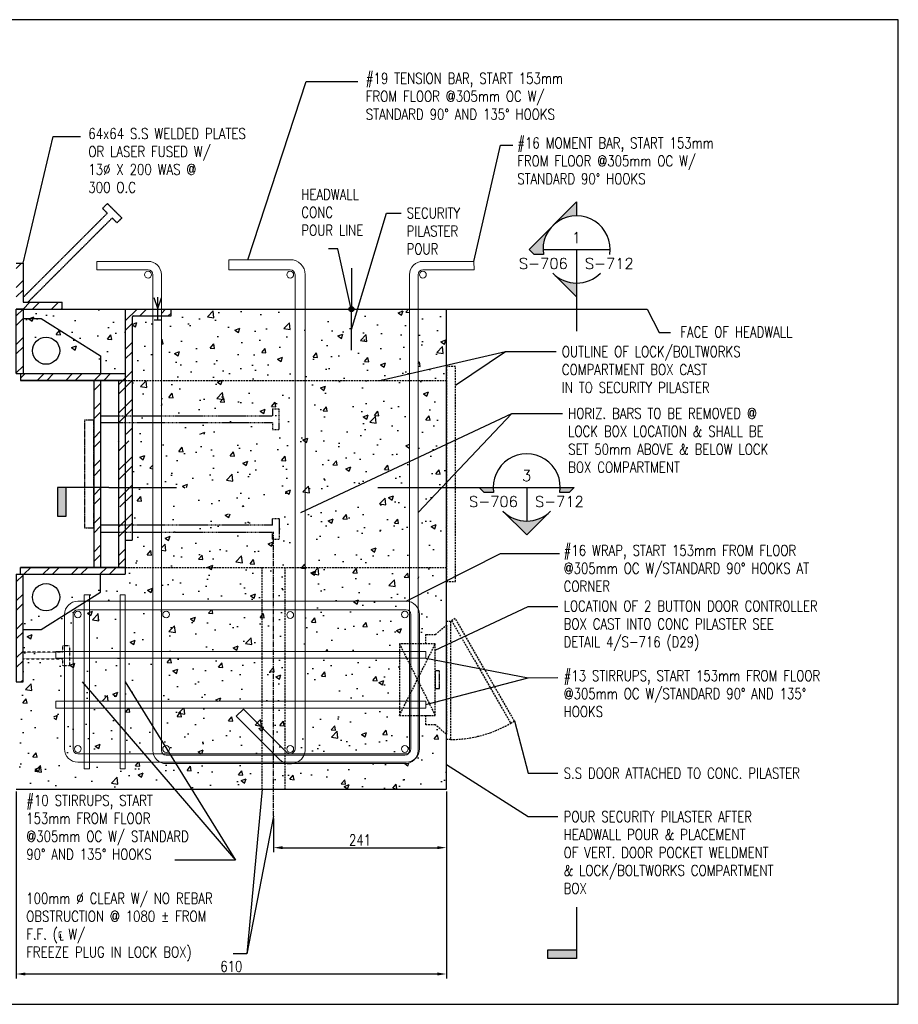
# Model space of a CAD drawing. Header units: millimetres. Extents: x -89 to 8559, y -2625 to 4496.
# Tile 3 of 9: x 710 to 1936, y 1939 to 3312. Entities that reach past the tile are written whole.
import ezdxf
from ezdxf.enums import TextEntityAlignment as Align

# ---------------------------------------------------------------- set-up
doc = ezdxf.new("R2010")
doc.units = ezdxf.units.MM
for name, pattern in [('CENTER2', [1.125, 0.75, -0.125, 0.125, -0.125]), ('HIDDEN', [0.375, 0.25, -0.125]), ('HIDDEN2', [0.1875, 0.125, -0.0625])]:
    doc.linetypes.add(name, pattern=pattern)
for name, color, linetype in [('G-ANNO-TTLS', 1, 'Continuous'), ('S-ANNO-DIMS', 2, 'Continuous'), ('S-ANNO-SYMB', 4, 'Continuous'), ('S-DETL-CONC', 2, 'Continuous'), ('S-DETL-HIDE', 2, 'HIDDEN'), ('S-DETL-STLS', 3, 'Continuous'), ('S-SDEL-CNTR', 1, 'CENTER2'), ('S-SDEL-HIDD', 8, 'HIDDEN2'), ('S-SDEL-LW60', 200, 'Continuous'), ('S-SECT-HIDE', 2, 'HIDDEN'), ('S-SECT-PATT', 1, 'Continuous')]:
    doc.layers.add(name, color=color, linetype=linetype)
doc.layers.add('S-DETL-RBAR', color=3, linetype='Continuous', lineweight=9)
doc.layers.add('S-SDEL-TEXT', color=2, linetype='Continuous', lineweight=25)
doc.styles.add('Annotative', font='arial.ttf', dxfattribs={"width": 0.8, "height": 0.125})
doc.styles.add('ROMAN', font='ROMANS', dxfattribs={"width": 0.8, "height": 0.125})
doc.styles.add('ROMANS', font='ROMANS.shx', dxfattribs={"width": 0.8})
doc.styles.add('STD1', font='simplex', dxfattribs={"height": 0.1})
doc.styles.add('Text', font='romans.shx', dxfattribs={"width": 0.8, "height": 3})
doc.dimstyles.new('Annotative', dxfattribs={"dimscale": 0, "dimtxt": 3, "dimasz": 2.5, "dimexe": 1.25, "dimexo": 0.625, "dimtad": 1, "dimdec": 0, "dimzin": 9, "dimdsep": 32, "dimtxsty": 'ROMANS', "dimcen": 2.5, "dimadec": 0, "dimazin": 0, "dimtfac": 1, "dimtdec": 0, "dimtmove": 1, "dimatfit": 3, "dimfxl": 1, "dimarcsym": 0})
doc.dimstyles.get("Standard").update_dxf_attribs({"dimtxt": 0.125, "dimasz": 0.125, "dimexe": 0.18, "dimexo": 0.0625, "dimgap": 0.125, "dimtad": 0, "dimtih": 1, "dimtoh": 1, "dimdec": 4, "dimzin": 0, "dimdsep": 46, "dimtxsty": 'Text', "dimcen": 0.125, "dimclrt": 2, "dimadec": 0, "dimazin": 0, "dimtfac": 1, "dimtdec": 4, "dimtofl": 0, "dimtmove": 0, "dimatfit": 3, "dimfxl": 0.18, "dimtolj": 1, "dimtzin": 0, "dimarcsym": 0})

# ---------------------------------------------------------------- blocks, each defined once
blk = doc.blocks.new('*D56')
at = {"layer": 'Defpoints', "color": 0, "transparency": 16777216}
for p in [(1305.3, 2238.9), (1064.3, 2201.2), (1305.3, 2157.2)]:
    blk.add_point(p, dxfattribs=at)
at = {"layer": 'S-ANNO-DIMS', "color": 0, "lineweight": -2, "transparency": 16777216}
for p, q in [((1305.3, 2235.7), (1305.3, 2151)), ((1064.3, 2198), (1064.3, 2151)), ((1076.8, 2157.2), (1292.8, 2157.2))]:
    blk.add_line(p, q, dxfattribs=at)
at = {"layer": 'S-ANNO-DIMS', "color": 0, "transparency": 16777216}
for points in [[(1076.8, 2159.3), (1076.8, 2155.2), (1064.3, 2157.2)], [(1292.8, 2159.3), (1292.8, 2155.2), (1305.3, 2157.2)]]:
    blk.add_solid(points, dxfattribs=at)
at = {"layer": 'S-ANNO-DIMS', "color": 0, "transparency": 16777216, "insert": (1184.8, 2167.9), "char_height": 15, "attachment_point": 5, "style": 'ROMANS'}
blk.add_mtext('241', dxfattribs=at)
blk = doc.blocks.new('*D66')
at = {"layer": 'Defpoints', "color": 0, "transparency": 16777216}
for p in [(705.3, 2238.9), (1305.3, 2238.9), (1305.3, 1981)]:
    blk.add_point(p, dxfattribs=at)
at = {"layer": 'S-ANNO-DIMS', "color": 0, "lineweight": -2, "transparency": 16777216}
for p, q in [((705.3, 2235.7), (705.3, 1974.7)), ((1305.3, 2235.7), (1305.3, 1974.7)), ((717.8, 1981), (1292.8, 1981))]:
    blk.add_line(p, q, dxfattribs=at)
at = {"layer": 'S-ANNO-DIMS', "color": 0, "transparency": 16777216}
for points in [[(717.8, 1983.1), (717.8, 1978.9), (705.3, 1981)], [(1292.8, 1983.1), (1292.8, 1978.9), (1305.3, 1981)]]:
    blk.add_solid(points, dxfattribs=at)
at = {"layer": 'S-ANNO-DIMS', "color": 0, "transparency": 16777216, "insert": (1005.3, 1991.6), "char_height": 15, "attachment_point": 5, "style": 'ROMANS'}
blk.add_mtext('610', dxfattribs=at)
blk = doc.blocks.new('GH2028')
h = blk.add_hatch(color=0)
h.paths.add_polyline_path([(0, 0.4419), (-0.221, 0.221, -0.198912), (0, 0.3125)])
h.paths.add_polyline_path([(-0.221, 0.221), (-0.4419, 0), (-0.3949, -0.0471), (-0.3089, -0.0471, -0.238539)])
h.paths.add_polyline_path([(0, -0.3125, -0.198912), (-0.221, -0.221), (0, -0.4419)])
at = {"color": 0}
blk.add_line((-0.3125, 0), (0.3125, 0), dxfattribs=at)
for points in [[(-0.3089, -0.0471), (-0.3949, -0.0471), (-0.4419, 0), (0, 0.4419), (0, 0.3125)], [(0, 0), (0, -0.4419), (-0.221, -0.221)]]:
    blk.add_lwpolyline(points, dxfattribs=at)
for start, end in [(351.33387, 188.66613), (225, 315)]:
    blk.add_arc((0, 0), 0.3125, start, end, dxfattribs=at)
at = {"color": 0, "linetype": 'ByBlock', "lineweight": -2, "style": 'STD1'}
blk.add_attdef('NUM', text='', height=0.1, dxfattribs=at).set_placement((-0.001, 0.0597), align=Align.CENTER)
blk.add_attdef('APPLIES', text='', height=0.1, dxfattribs=at).set_placement((-0.0826, -0.1809), align=Align.RIGHT)
for tag, p in [('DRAWN', (0.0767, -0.1809)), ('NOTE', (0.2437, -0.3861))]:
    blk.add_attdef(tag, p, '', height=0.1, dxfattribs=at)
blk = doc.blocks.new('FLAG')
blk.add_hatch(color=0).paths.add_polyline_path([(-11.91, 8.03), (-14.29, 8.03), (-14.29, 0), (-11.91, 0)])
at = {"color": 0}
blk.add_lwpolyline([(0, 0), (-14.29, 0), (-14.29, 8.03), (-11.91, 8.03), (-11.91, 0)], dxfattribs=at)
blk = doc.blocks.new('GH2027')
h = blk.add_hatch(color=0)
h.paths.add_polyline_path([(-0.3125, 0), (-0.4419, 0), (-0.3949, -0.0471), (-0.3089, -0.0471, -0.037831)])
h.paths.add_polyline_path([(0.221, -0.221, -0.414214), (-0.221, -0.221), (0, -0.4419)])
h.paths.add_polyline_path([(0.4419, 0), (0.3125, 0, -0.037831), (0.3089, -0.0471), (0.3949, -0.0471)])
at = {"color": 0}
blk.add_line((0, 0), (0, -0.3125), dxfattribs=at)
for points in [[(0.3089, -0.0471, 1.163965), (-0.3089, -0.0471), (-0.3949, -0.0471), (-0.4419, 0), (0.4419, 0), (0.3949, -0.0471)], [(-0.221, -0.221, 0.414214), (0.221, -0.221), (0, -0.4419)]]:
    blk.add_lwpolyline(points, format="xyb", close=True, dxfattribs=at)
at = {"color": 0, "linetype": 'ByBlock', "lineweight": -2, "style": 'STD1'}
blk.add_attdef('NUM', text='', height=0.1, dxfattribs=at).set_placement((-0.001, 0.0597), align=Align.CENTER)
blk.add_attdef('APPLIES', text='', height=0.1, dxfattribs=at).set_placement((-0.0826, -0.1809), align=Align.RIGHT)
for tag, p in [('DRAWN', (0.0767, -0.1809)), ('NOTE', (0.2437, -0.3861))]:
    blk.add_attdef(tag, p, '', height=0.1, dxfattribs=at)
blk = doc.blocks.new('A$C698D3E57')
at = {"layer": 'S-DETL-STLS'}
for p, q in [((-140, -117.5), (-140, 34.5)), ((-140, 34.5), (-130.5, 34.5)), ((-130.5, -111.5), (-130.5, 34.5)), ((-130.5, -111.5), (-130.5, 34.5)), ((-130.5, 34.5), (-130.5, -111.5)), ((130.5, 34.5), (130.5, -111.5)), ((130.5, -111.5), (130.5, 34.5)), ((130.5, 34.5), (130.5, -111.5)), ((130.5, 34.5), (140, 34.5)), ((140, -117.5), (140, 34.5)), ((-217, -83), (-165, 0)), ((-165, 0), (-140, 0)), ((-130.5, 0), (130.5, 0)), ((165, 0), (140, 0)), ((217, -83), (165, 0)), ((-130.5, -9.5), (130.5, -9.5)), ((-217, -108), (-217, -83)), ((217, -108), (217, -83)), ((-230, -108), (-140, -108)), ((-230, -108), (-230, -117.5)), ((290, -108), (140, -108)), ((290, -117.5), (290, -108)), ((-140, -117.5), (-230, -117.5)), ((-140, -111.5), (-130.5, -111.5)), ((140, -111.5), (130.5, -111.5)), ((140, -117.5), (290, -117.5))]:
    blk.add_line(p, q, dxfattribs=at)
for centre in [(-172, -76), (172, -76)]:
    blk.add_circle(centre, 19, dxfattribs=at)
at = {"layer": 'S-SDEL-HIDD', "ltscale": 10}
for p, q in [((-62.2, 249.3), (-90.8, 249.3)), ((-90.8, 239.8), (-90.8, 249.3)), ((-62.2, 239.8), (-62.2, 249.3)), ((62.2, 239.8), (62.2, 249.3)), ((62.2, 249.3), (90.8, 249.3)), ((90.8, 239.8), (90.8, 249.3)), ((-90.8, 239.8), (-81, 239.8)), ((-81, 0), (-81, 239.8)), ((-71.5, 239.8), (-71.5, 0)), ((-71.5, 239.8), (-62.2, 239.8)), ((71.5, 239.8), (62.2, 239.8)), ((71.5, 239.8), (71.5, 0)), ((81, 0), (81, 239.8)), ((90.8, 239.8), (81, 239.8))]:
    blk.add_line(p, q, dxfattribs=at)
at = {"layer": 'S-SDEL-HIDD'}
for p, q in [((239.2, -52.7), (239.2, -43.2)), ((239.2, -43.2), (267.8, -43.2)), ((248.5, -52.7), (239.2, -52.7)), ((248.5, -52.7), (248.5, -108)), ((258, -108), (258, -52.7)), ((267.8, -52.7), (258, -52.7)), ((267.8, -43.2), (267.8, -52.7))]:
    blk.add_line(p, q, dxfattribs=at)

msp = doc.modelspace()

# ---------------------------------------------------------------- hatches: boundary and pattern name
at = {"layer": 'S-ANNO-DIMS'}
h = msp.add_hatch(color=256, dxfattribs=at)
h.dxf.hatch_style = 1
edge = h.paths.add_edge_path()
edge.add_arc((1172.81598, 2908.61915), 3.49029, 0, 360)
at = {"layer": 'S-SECT-PATT'}
h = msp.add_hatch(dxfattribs=at)
h.set_pattern_fill('ANSI32', color=256, scale=75)
h.set_pattern_definition([(45, (-27703.693, -1963.113), (-19.887378, 19.887378), []), (45, (-27690.435, -1963.113), (-19.887378, 19.887378), [])])
h.paths.add_polyline_path([(714.762, 2972.61973), (705.26048, 2972.61973), (705.26048, 2908.61973), (769.26048, 2908.61973), (769.26048, 2918.12133), (714.762, 2918.12133)])
h.paths.add_polyline_path([(866.78765, 2897.11973, -0.4142135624), (868.78765, 2899.11973), (895.76765, 2899.11973), (895.76764, 2908.61873), (857.28605, 2908.61867), (857.28605, 2809.11812), (866.78765, 2809.11812)])
h.paths.add_polyline_path([(921.28605, 2908.61876), (907.64465, 2908.61874), (907.64465, 2899.11973), (921.28605, 2899.11973)])
h.paths.add_polyline_path([(866.78765, 2809.11812), (857.28605, 2809.11812), (857.28605, 2734.11812), (866.78765, 2734.11812)])
h.paths.add_polyline_path([(866.78765, 2724.61644), (857.28605, 2724.61644), (857.28605, 2632.62301), (866.78765, 2632.62301)])
h.paths.add_polyline_path([(866.78765, 2623.12133), (857.28605, 2623.12133), (857.28605, 2586.12133), (866.78765, 2586.12133)])
h.paths.add_polyline_path([(857.28605, 2623.12133), (847.78444, 2623.12133), (847.78444, 2548.12133), (857.28605, 2548.12133)])
h.paths.add_polyline_path([(857.28605, 2724.61644), (847.78444, 2724.61644), (847.78444, 2632.62301), (857.28605, 2632.62301)])
h.paths.add_polyline_path([(857.28605, 2809.11812), (847.78444, 2809.11812), (847.78444, 2734.11812), (857.28605, 2734.11812)])
h.paths.add_polyline_path([(822.78444, 2809.11812), (813.28284, 2809.11812), (813.28284, 2548.12133), (822.78444, 2548.12133)])
h.paths.add_polyline_path([(711.26048, 2538.61973), (705.26058, 2538.61973), (705.26058, 2388.61973), (714.76218, 2388.61973), (714.76218, 2538.61973), (857.28625, 2538.61973), (857.28625, 2548.12133), (711.26049, 2548.12133)])
h.paths.add_polyline_path([(705.26048, 2818.61973), (711.26048, 2818.61973), (711.26049, 2809.11812), (857.28605, 2809.11812), (857.28605, 2818.61973), (714.762, 2818.61973), (714.762, 2908.61846), (705.26048, 2908.61845)])
h = msp.add_hatch(dxfattribs=at)
h.set_pattern_fill('AR-CONC', color=256, scale=10)
h.set_pattern_definition([(50, (-27703.69, -1963.113), (71.72602, -6.27521), [7.5, -82.5]), (355, (-27703.69, -1963.11), (-13.87513, 75.21921), [6, -66]), (100.45144, (-27697.716, -1963.636), (57.85088, 68.944), [6.37402, -70.11421]), (46.1842, (-27703.69, -1943.11), (106.72413, -16.55193), [11.25, -123.75]), (96.63564, (-27694.8, -1944.49), (93.4662, 97.41186), [9.56103, -105.17138]), (351.18416, (-27703.69, -1943.11), (93.4662, 97.41186), [9, -99]), (21, (-27693.69, -1948.113), (59.6907, -40.26189), [7.5, -82.5]), (326, (-27693.69, -1948.11), (24.33153, 72.515), [6, -66]), (71.45144, (-27688.72, -1951.47), (84.02224, 32.25312), [6.37402, -70.11421]), (37.5, (-27703.693, -1963.113), (1.215986, 33.289385), [0, -65.2, 0, -67, 0, -66.25]), (7.5, (-27703.693, -1963.113), (26.306954, 39.44117), [0, -38.2, 0, -63.7, 0, -25.25]), (327.5, (-27725.993, -1963.113), (53.382244, -2.255487), [0, -25, 0, -78, 0, -103.5]), (317.5, (-27735.993, -1963.113), (58.31862, 10.0105), [0, -32.5, 0, -51.8, 0, -73.5])])
h.paths.add_polyline_path([(857.28605, 2908.61867), (714.762, 2908.61846), (714.762, 2868.61973), (728.76218, 2868.61973), (822.78785, 2831.61973), (822.78785, 2818.61973), (857.28605, 2818.61973)])
h.paths.add_polyline_path([(1087.96293, 2908.619), (921.28605, 2908.61876), (921.28605, 2899.11973), (907.64465, 2899.11973), (907.64467, 2809.11812), (1087.96294, 2809.11812)])
h.paths.add_polyline_path([(895.76765, 2899.11973), (868.78765, 2899.11973, 0.4142135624), (866.78765, 2897.11973), (866.78765, 2809.11812), (895.76766, 2809.11812)])
h.paths.add_polyline_path([(895.76766, 2809.11812), (866.78765, 2809.11812), (866.78765, 2734.11812), (895.76767, 2734.11812)])
h.paths.add_polyline_path([(1087.96294, 2809.11812), (907.64467, 2809.11812), (907.64468, 2734.11812), (1062.62298, 2734.11812), (1062.62298, 2743.84609), (1072.12451, 2743.84609), (1072.12451, 2715.34152), (1062.62298, 2715.34152), (1062.62298, 2724.61644), (907.64468, 2724.61644), (907.64469, 2632.62301), (940.34396, 2632.62301), (940.34396, 2659.76796), (952.25021, 2659.76796), (952.25021, 2632.62301), (1062.62298, 2632.62301), (1062.62298, 2641.89794), (1072.12451, 2641.89794), (1072.12451, 2613.39336), (1062.62298, 2613.39336), (1062.62298, 2623.12133), (952.25021, 2623.12133), (952.25021, 2619.63079), (940.34396, 2619.63079), (940.34396, 2623.12133), (907.64469, 2623.12133), (907.64471, 2548.12133), (1087.96298, 2548.12133)])
h.paths.add_polyline_path([(895.76767, 2724.61644), (866.78765, 2724.61644), (866.78765, 2632.62301), (895.76769, 2632.62301)])
h.paths.add_polyline_path([(895.76769, 2623.12133), (866.78765, 2623.12133), (866.78765, 2586.12133), (857.28605, 2586.12133), (857.28605, 2548.12133), (895.7677, 2548.12133)])
h.paths.add_polyline_path([(757.53563, 2499.80149), (728.76218, 2488.61973), (822.78785, 2525.61973), (822.78785, 2538.61973), (857.28625, 2538.61973), (857.28625, 2548.12133), (895.7677, 2548.12133), (895.76771, 2501.08839), (764.32033, 2501.08839, 0.0940000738)])
h.paths.add_polyline_path([(745.79191, 2482.55997, -0.3082128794), (757.53563, 2499.80149), (728.76218, 2488.61973), (714.76218, 2488.61973), (714.76218, 2448.12141), (745.79191, 2448.12141)])
h.paths.add_polyline_path([(745.79191, 2421.60368), (733.76539, 2421.60368), (733.76539, 2431.10529), (745.79191, 2431.10529), (745.79191, 2438.61973), (714.76218, 2438.61973), (714.76218, 2388.61973), (705.26053, 2388.61973), (705.26058, 2238.87384), (1048.26058, 2238.87384), (1048.26058, 2274.50486), (914.29577, 2274.50486, -0.1147177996), (906.12218, 2276.40518), (857.27844, 2276.40518), (857.27814, 2267.37866), (850.15194, 2267.37866), (850.15224, 2276.40518), (796.94041, 2276.40518), (796.94011, 2267.37866), (789.81391, 2267.37866), (789.81421, 2276.40518), (764.31995, 2276.40518, -0.4132870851), (745.79191, 2294.87468), (745.79191, 2352.09566), (733.76539, 2352.09566), (733.76539, 2361.59727), (745.79191, 2361.59727)])
h.paths.add_polyline_path([(789.81905, 2421.60368), (757.66892, 2421.60368), (757.66892, 2361.59727), (789.81705, 2361.59727)], flags=17)
h.paths.add_polyline_path([(789.81673, 2352.09566), (757.66892, 2352.09566), (757.66892, 2294.89818, 0.4126675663), (764.31995, 2288.28218), (789.8146, 2288.28218)], flags=17)
h.paths.add_polyline_path([(769.07075, 2294.93331, -1), (759.56915, 2294.93331, -1)], flags=16)
h.paths.add_polyline_path([(850.15476, 2352.09566), (796.94293, 2352.09566), (796.94081, 2288.28218), (850.15263, 2288.28218)], flags=17)
h.paths.add_polyline_path([(850.15708, 2421.60368), (796.94525, 2421.60368), (796.94325, 2361.59727), (850.15508, 2361.59727)], flags=17)
h.paths.add_polyline_path([(850.15933, 2489.21138), (796.9475, 2489.21138), (796.94557, 2431.10529), (850.1574, 2431.10529)])
h.paths.add_polyline_path([(789.8213, 2489.21138), (764.32004, 2489.21138, 0.4142135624), (757.66892, 2482.56026), (757.66892, 2448.12141), (770.09892, 2448.12141), (770.09892, 2457.39633), (779.60044, 2457.39633), (779.60044, 2431.10529), (789.81936, 2431.10529)])
h.paths.add_polyline_path([(759.56924, 2482.56026, -1), (769.07084, 2482.56026, -1)], flags=16)
h.paths.add_polyline_path([(895.76771, 2489.21138), (857.28554, 2489.21138), (857.2836, 2431.10529), (895.76772, 2431.10529)])
h.paths.add_polyline_path([(895.76772, 2421.60368), (857.28328, 2421.60368), (857.28128, 2361.59727), (895.76773, 2361.59727)], flags=17)
h.paths.add_polyline_path([(895.76773, 2352.09566), (857.28097, 2352.09566), (857.27884, 2288.28218), (896.38707, 2288.28218, -0.0640764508), (895.76774, 2292.97091)], flags=17)
h.paths.add_polyline_path([(1006.06337, 2340.61967), (1016.14135, 2350.69765), (1048.26058, 2318.57842), (1048.26058, 2352.09566), (907.64474, 2352.09566), (907.64475, 2292.99579, 0.2001114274), (909.64095, 2288.28218), (1048.26058, 2288.28218), (1048.26058, 2298.42247)], flags=17)
h.paths.add_polyline_path([(919.04657, 2294.93331, -1), (909.54496, 2294.93331, -1)], flags=16)
h.paths.add_polyline_path([(1048.26058, 2421.60368), (907.64473, 2421.60368), (907.64474, 2361.59727), (1048.26058, 2361.59727)], flags=17)
h.paths.add_polyline_path([(1048.26058, 2489.21138), (907.64472, 2489.21138), (907.64472, 2431.10529), (1048.26058, 2431.10529)])
h.paths.add_polyline_path([(909.54506, 2482.56026, -1), (919.04666, 2482.56026, -1)], flags=16)
h.paths.add_polyline_path([(1048.26058, 2548.12133), (907.64471, 2548.12133), (907.64471, 2501.08839), (1048.26058, 2501.08839)])
h.paths.add_polyline_path([(1254.02879, 2548.12133), (1102.21533, 2548.12133), (1102.21533, 2431.10529), (1239.83273, 2431.10529), (1239.83273, 2441.60029), (1254.02879, 2441.60029)])
h.paths.add_polyline_path([(1252.12856, 2482.56026, -1), (1242.62696, 2482.56026, -1)], flags=16)
h.paths.add_polyline_path([(1239.83273, 2421.60368), (1102.21533, 2421.60368), (1102.21533, 2361.59727), (1239.83273, 2361.59727)])
h.paths.add_polyline_path([(1254.02879, 2341.60066), (1239.83273, 2341.60066), (1239.83273, 2352.09566), (1102.21533, 2352.09566), (1102.21533, 2294.93331, -0.0811300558), (1101.12896, 2288.28218), (1249.27799, 2288.28218, 0.1465272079), (1252.9339, 2289.37707, 0.1465272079), (1254.02879, 2293.03299)])
h.paths.add_polyline_path([(1252.12847, 2294.93331, -1), (1242.62686, 2294.93331, -1)], flags=16)
h.paths.add_polyline_path([(1305.26058, 2315.60029), (1289.83273, 2328.60029), (1276.83273, 2328.60029), (1276.83273, 2341.60066), (1267.80614, 2341.60066), (1267.80611, 2294.9333, -0.2178475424), (1261.39469, 2280.91628, -0.2178476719), (1247.37767, 2274.50486), (1085.74305, 2274.50486, -0.0660751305), (1080.26058, 2274.05623), (1080.26058, 2238.87384), (1305.26058, 2238.87384)])
h.paths.add_polyline_path([(1080.26058, 2352.09566), (1080.26058, 2299.56635, -0.481180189), (1086.0626, 2294.93331, -0.481180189), (1080.26058, 2290.30027), (1080.26058, 2288.36578, 0.4615027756), (1087.96292, 2294.93331), (1087.96292, 2352.09566)])
h.paths.add_polyline_path([(1080.26058, 2421.60368), (1064.26058, 2421.60368), (1064.26058, 2361.59727), (1080.26058, 2361.59727)])
h.paths.add_polyline_path([(1064.26058, 2421.60368), (1048.26058, 2421.60368), (1048.26058, 2361.59727), (1064.26058, 2361.59727)])
h.paths.add_polyline_path([(1064.26058, 2352.09566), (1048.26058, 2352.09566), (1048.26058, 2318.57842), (1064.26058, 2302.57842)])
h.paths.add_polyline_path([(1080.26058, 2352.09566), (1064.26058, 2352.09566), (1064.26058, 2302.57842), (1076.60874, 2290.23025, 0.1579648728), (1080.26058, 2288.36578), (1080.26058, 2290.30027, -0.3502746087), (1076.56099, 2294.93331, -0.3502746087), (1080.26058, 2299.56635)])
h.paths.add_polyline_path([(1080.26058, 2274.05623, -0.0408467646), (1076.88054, 2274.50486), (1064.26058, 2274.50486), (1064.26058, 2238.87384), (1080.26058, 2238.87384)])
h.paths.add_polyline_path([(1064.26058, 2274.50486), (1048.26058, 2274.50486), (1048.26058, 2238.87384), (1064.26058, 2238.87384)])
h.paths.add_polyline_path([(1064.26058, 2489.21138), (1048.26058, 2489.21138), (1048.26058, 2431.10529), (1064.26058, 2431.10529)])
h.paths.add_polyline_path([(1080.26058, 2489.21138), (1064.26058, 2489.21138), (1064.26058, 2431.10529), (1080.26058, 2431.10529)])
h.paths.add_polyline_path([(1080.26058, 2548.12133), (1064.26058, 2548.12133), (1064.26058, 2501.08839), (1080.26058, 2501.08839)])
h.paths.add_polyline_path([(1064.26058, 2548.12133), (1048.26058, 2548.12133), (1048.26058, 2501.08839), (1064.26058, 2501.08839)])
h.paths.add_polyline_path([(1254.02879, 2809.11812), (1102.21533, 2809.11812), (1102.21533, 2548.12133), (1254.02879, 2548.12133)])
h.paths.add_polyline_path([(1305.26058, 2548.12133), (1265.90579, 2548.12133), (1265.90579, 2490.73404, -0.114720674), (1267.80621, 2482.56026), (1267.80621, 2441.60029), (1276.83273, 2441.60029), (1276.83273, 2454.60029), (1289.83273, 2454.60029), (1305.26058, 2467.60029), (1305.26058, 2473.10029)])
h.paths.add_polyline_path([(1305.26058, 2809.11812), (1265.90579, 2809.11812), (1265.90579, 2659.76796), (1305.26058, 2659.76796)])
h.paths.add_polyline_path([(1305.26058, 2659.76796), (1265.90579, 2659.76796), (1265.90579, 2548.12133), (1305.26058, 2548.12133)])
h.paths.add_polyline_path([(1305.26058, 2908.61932), (1265.90579, 2908.61926), (1265.90579, 2809.11812), (1305.26058, 2809.11812), (1305.26058, 2828.61973)])
h.paths.add_polyline_path([(1254.02879, 2908.61925), (1176.30627, 2908.61913, -0.9999944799), (1169.3257, 2908.61912), (1102.21533, 2908.61903), (1102.21533, 2809.11812), (1254.02879, 2809.11812)])

# ---------------------------------------------------------------- linework, layer by layer
at = {"layer": 'Defpoints', "ltscale": 10}
msp.add_lwpolyline([(-89.37289, 1938.69863), (1935.83142, 1938.69863), (1935.83142, 3312.39616), (-89.37289, 3312.39616)], close=True, dxfattribs=at)
at = {"layer": 'G-ANNO-TTLS'}
for p, q in [((834.42901, 2659.76796), (928.89579, 2659.76796)), ((1209.62144, 2659.76796), (1370.53307, 2659.76796))]:
    msp.add_line(p, q, dxfattribs=at)
msp.add_lwpolyline([(1487.00295, 2944.97118), (1487.00295, 2877.73307)], dxfattribs=at)
at = {"layer": 'S-ANNO-DIMS'}
for points in [[(1172.81598, 2880.0166), (1221.91439, 3042.51204), (1242.0651, 3042.51204)], [(1172.81598, 2906.81423), (1153.71908, 2992.5277), (1140.97217, 2992.5277)]]:
    msp.add_lwpolyline(points, dxfattribs=at)
msp.add_circle((1172.81598, 2908.61915), 3.49029, dxfattribs=at)
at = {"layer": 'S-DETL-CONC'}
for p, q in [((705.26048, 2908.61845), (1585.56477, 2908.61973)), ((1305.26058, 2238.87384), (1305.26058, 2908.61973)), ((705.26058, 2238.87384), (1305.26058, 2238.87384))]:
    msp.add_line(p, q, dxfattribs=at)
at = {"layer": 'S-DETL-HIDE'}
for p, q in [((825.6197, 3049.13498), (832.33835, 3055.85363)), ((832.33835, 3055.85363), (852.4943, 3035.69768)), ((832.33835, 3042.41633), (714.762, 2924.83998)), ((832.33835, 3042.41633), (825.6197, 3049.13498)), ((721.48064, 2918.12133), (839.057, 3035.69768)), ((845.77565, 3028.97904), (839.057, 3035.69768)), ((852.4943, 3035.69768), (845.77565, 3028.97904))]:
    msp.add_line(p, q, dxfattribs=at)
at = {"layer": 'S-DETL-HIDE', "ltscale": 10}
for p, q in [((1239.83273, 2441.60029), (1289.83273, 2341.60066)), ((1239.83273, 2341.60066), (1289.83273, 2441.60029))]:
    msp.add_line(p, q, dxfattribs=at)
for points in [[(1318.26058, 2828.61973), (1305.26058, 2828.61973), (1305.26058, 2528.61973), (1318.26058, 2528.61973)], [(1305.26058, 2308.10029), (1305.26058, 2473.10029), (1311.26058, 2473.10029), (1311.26058, 2308.10029)], [(1400.29194, 2333.97698), (1317.79194, 2476.87117), (1312.59578, 2473.87117), (1395.09578, 2330.97698)], [(1289.83273, 2441.60029), (1276.83273, 2441.60029), (1276.83273, 2454.60029), (1289.83273, 2454.60029), (1305.26058, 2467.60029), (1305.26058, 2315.60029), (1289.83273, 2328.60029), (1276.83273, 2328.60029), (1276.83273, 2341.60066), (1289.83273, 2341.60066)], [(1239.83273, 2441.60029), (1239.83273, 2341.60066), (1289.83273, 2341.60066), (1289.83273, 2441.60029)]]:
    msp.add_lwpolyline(points, close=True, dxfattribs=at)
at = {"layer": 'S-DETL-HIDE'}
for points in [[(813.28284, 2753.61973), (800.28284, 2753.61973), (800.28284, 2603.61973), (813.28284, 2603.61973)], [(1289.83273, 2404.10047), (1289.83273, 2379.10047), (1295.83273, 2379.10047), (1295.83273, 2404.10047)]]:
    msp.add_lwpolyline(points, close=True, dxfattribs=at)
at = {"layer": 'S-DETL-HIDE', "ltscale": 10}
msp.add_arc((1311.2449, 2473.2097), 165.10941, 270.0054406, 300.52075444, dxfattribs=at)
at = {"layer": 'S-DETL-RBAR'}
for p, q in [((817.7658, 2963.30936), (817.85478, 2975.18604)), ((817.85478, 2975.18604), (889.11651, 2975.18637)), ((1001.95755, 2963.30936), (1001.95755, 2977.56177)), ((1001.95755, 2977.56177), (1087.47136, 2977.56177)), ((1343.81865, 2975.18604), (1272.55692, 2975.18637)), ((1343.90763, 2963.30936), (1343.81865, 2975.18604)), ((817.7658, 2963.30936), (889.11651, 2963.30936)), ((895.76774, 2292.97091), (895.76764, 2956.65824)), ((907.64475, 2292.99579), (907.64464, 2956.65824)), ((1001.95755, 2963.30936), (1087.47136, 2963.30936)), ((1094.12258, 2294.93349), (1094.12248, 2956.65824)), ((1108.37488, 2294.93331), (1108.37488, 2956.65824)), ((1254.02879, 2293.03299), (1254.02879, 2956.65824)), ((1265.90579, 2293.03299), (1265.90579, 2956.65824)), ((1343.90763, 2963.30936), (1272.55692, 2963.30936)), ((1105.27808, 2501.08839), (791.12167, 2501.08839)), ((800.1266, 2510.11457), (800.11851, 2267.37831)), ((807.2528, 2510.11457), (800.1266, 2510.11457)), ((807.24471, 2267.37831), (807.2528, 2510.11457)), ((850.15194, 2267.37866), (850.16003, 2510.11491)), ((857.28623, 2510.11491), (850.16003, 2510.11491)), ((857.27814, 2267.37866), (857.28623, 2510.11491)), ((1249.27808, 2501.08839), (1106.01605, 2501.08839)), ((1105.27808, 2489.21138), (791.12167, 2489.21138)), ((1106.01605, 2489.21138), (1249.27808, 2489.21138)), ((772.59354, 2294.87468), (772.59354, 2482.56026)), ((784.47054, 2294.89818), (784.47054, 2482.56026)), ((1255.92911, 2294.93331), (1255.9292, 2482.56026)), ((1255.9292, 2482.56026), (1255.9292, 2411.29823)), ((1267.80611, 2294.93331), (1267.80621, 2482.56026)), ((1267.80621, 2411.29823), (1267.80621, 2482.56026)), ((760.56701, 2431.10529), (1276.83273, 2431.10529)), ((760.56701, 2431.10529), (760.56701, 2421.60368)), ((760.56701, 2421.60368), (1276.83273, 2421.60368)), ((1276.83273, 2431.10529), (1276.83273, 2421.60368)), ((760.56701, 2361.59727), (1276.83273, 2361.59727)), ((760.56701, 2361.59727), (760.56701, 2352.09566)), ((1276.83273, 2352.09566), (760.56701, 2352.09566)), ((1022.30091, 2350.69765), (1012.22293, 2340.61967)), ((1022.30091, 2350.69765), (1082.7683, 2290.23025)), ((1276.83273, 2352.09566), (1276.83273, 2361.59727)), ((1012.22293, 2340.61967), (1072.69033, 2280.15228)), ((1249.27799, 2288.28218), (791.12157, 2288.28218)), ((1247.37767, 2286.38186), (914.29577, 2286.38186)), ((1249.27799, 2276.40518), (791.12157, 2276.40518)), ((807.24701, 2267.37831), (800.11851, 2267.37831)), ((857.28044, 2267.37866), (850.15194, 2267.37866)), ((1247.37767, 2274.50486), (914.29577, 2274.50486))]:
    msp.add_line(p, q, dxfattribs=at)
for centre in [(889.11651, 2956.65824), (1087.47136, 2956.65824), (1272.55692, 2956.65824), (791.12167, 2482.56026), (914.29586, 2482.56026), (1087.47136, 2481.85565), (1247.37776, 2482.56026), (791.12157, 2294.93331), (914.29577, 2294.93331), (1087.47136, 2294.93331), (1247.37767, 2294.93331)]:
    msp.add_circle(centre, 4.7508, dxfattribs=at)
for centre, radius, start, end in [((889.11651, 2956.65824), 18.52813, 0, 90), ((1087.47136, 2956.65824), 20.90353, 0, 90), ((1272.55692, 2956.65824), 18.52813, 90, 180), ((889.11651, 2956.65824), 6.65112, 0, 90), ((1087.47136, 2956.65824), 6.65112, 360, 90), ((1272.55692, 2956.65824), 6.65112, 90, 180), ((791.12195, 2482.55997), 18.52842, 90.00089227, 179.99910773), ((1249.27808, 2482.56026), 18.52813, 0, 90), ((791.12167, 2482.56026), 6.65112, 90, 180), ((1249.27808, 2482.56026), 6.65112, 0, 90), ((791.12157, 2294.93331), 18.52813, 180, 270), ((791.12157, 2294.93331), 6.65112, 180, 270), ((1087.47136, 2294.93331), 20.90353, 225, 0), ((1087.47136, 2294.93331), 6.65112, 225, 0), ((1249.27799, 2294.93331), 6.65112, 270, 0), ((1249.27799, 2294.93331), 18.52813, 270, 0), ((914.29577, 2293.03299), 18.52813, 180, 270), ((914.29577, 2293.03299), 6.65112, 180, 270), ((1247.37767, 2293.03299), 6.65112, 270, 0), ((1247.37767, 2293.03299), 18.52813, 270, 0)]:
    msp.add_arc(centre, radius, start, end, dxfattribs=at)
at = {"layer": 'S-DETL-STLS'}
for p, q in [((705.26039, 2972.61973), (714.762, 2972.61973)), ((714.762, 2972.61973), (714.762, 2918.12133)), ((714.762, 2918.12133), (769.26048, 2918.12133)), ((769.26048, 2908.61973), (769.26048, 2918.12133)), ((857.28605, 2908.61973), (857.28605, 2548.12133)), ((857.28605, 2908.61973), (921.28605, 2908.61973)), ((868.78765, 2899.11973), (921.28605, 2899.11973)), ((921.28605, 2899.11973), (921.28605, 2908.61973)), ((866.78765, 2897.11973), (866.78765, 2586.12133)), ((847.78444, 2809.11812), (847.78444, 2548.12133)), ((857.28605, 2586.12133), (866.78765, 2586.12133))]:
    msp.add_line(p, q, dxfattribs=at)
msp.add_arc((868.78765, 2897.11973), 2, 90, 180, dxfattribs=at)
at = {"layer": 'S-SDEL-CNTR', "ltscale": 10}
msp.add_line((1064.26058, 2201.15246), (1064.26058, 2597.8073), dxfattribs=at)
at = {"layer": 'S-SDEL-LW60'}
msp.add_line((897.64465, 2893.87284), (907.64465, 2893.87284), dxfattribs=at)
for points in [[(902.64465, 2909.47883), (897.49767, 2924.21163)], [(902.64465, 2893.87284), (902.64465, 2925.08482)], [(902.64465, 2909.47883), (907.79163, 2924.21163)]]:
    msp.add_lwpolyline(points, dxfattribs=at)
at = {"layer": 'S-SECT-HIDE', "ltscale": 10}
for p, q in [((857.28605, 2809.11812), (1305.26058, 2809.11812)), ((857.28625, 2548.12133), (1305.26058, 2548.12133)), ((1048.26058, 2238.87384), (1048.26058, 2548.12133)), ((1080.26058, 2238.87384), (1080.26058, 2548.12133))]:
    msp.add_line(p, q, dxfattribs=at)

# ---------------------------------------------------------------- block references
at = {"layer": 'G-ANNO-TTLS', "yscale": 5, "zscale": 5}
for p, xscale, rotation in [((834.42901, 2659.76796), -5, 180), ((1487.00309, 2074.15871), 5, 89.99999999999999)]:
    msp.add_blockref('FLAG', p, dxfattribs=dict(at, xscale=xscale, rotation=rotation))
at = {"layer": 'S-ANNO-SYMB', "xscale": 150, "yscale": 150, "zscale": 150}
for name, p, values in [('GH2028', (1487.00295, 2991.84618), {'NUM': '1', 'APPLIES': 'S-706', 'DRAWN': 'S-712'}), ('GH2027', (1417.40807, 2659.76796), {'NUM': '3', 'APPLIES': 'S-706', 'DRAWN': 'S-712'})]:
    msp.add_blockref(name, p, dxfattribs=at).add_auto_attribs(values)
at = {"layer": 'S-SDEL-TEXT', "rotation": 270}
msp.add_blockref('A$C698D3E57', (822.78444, 2678.61973), dxfattribs=at)

# ---------------------------------------------------------------- texts
at = {"layer": 'S-ANNO-DIMS', "char_height": 15}
for s, insert, width, attachment_point, style in [('#19 TENSION BAR, START 153mm FROM FLOOR @305mm OC W/ STANDARD 90%%D AND 135%%D HOOKS', (1192.89083, 3238.03704), 338.8384937, 1, 'ROMAN'), ('#16 MOMENT BAR, START 153mm FROM FLOOR @305mm OC W/ STANDARD 90%%D HOOKS', (1404.23686, 3147.8848), 331.1636425, 1, 'ROMAN'), ('{\\Fromans|c0;HEADWALL CONC\\PPOUR LINE}', (1102.97672, 3076.09101), 93.8100304, 1, 'Annotative'), ('{\\Fromans|c0;SECURITY \\PPILASTER \\PPOUR}', (1249.81535, 3050.02214), 161.3912988, 1, 'Annotative'), ('#10 STIRRUPS, START 153mm FROM FLOOR @305mm OC W/ STANDARD 90%%D AND 135%%D HOOKS', (719.19291, 2230.61905), 258.4967587, 1, 'ROMAN'), ('\\A1;100mm %%C CLEAR W/ NO REBAR OBSTRUCTION @ 1080 %%P FROM F.F. (℄ W/ \\PFREEZE PLUG IN LOCK BOX)', (719.09302, 1999.04071), 288.1255783, 7, 'ROMANS')]:
    msp.add_mtext(s, dxfattribs=dict(at, insert=insert, width=width, attachment_point=attachment_point, style=style))
at = {"layer": 'S-ANNO-DIMS', "char_height": 15, "attachment_point": 1, "style": 'ROMANS'}
for s, insert in [('\\A1;64x64 S.S WELDED PLATES\\POR LASER FUSED W/\\P13%%c X 200 WAS @\\P300 O.C', (805.84987, 3160.9526)), ('\\A1;FACE OF HEADWALL', (1631.71699, 2884.16286)), ('\\A1;OUTLINE OF LOCK/BOLTWORKS\\PCOMPARTMENT BOX CAST\\PIN TO SECURITY PILASTER', (1466.39446, 2856.73986)), ('\\A1;HORIZ. BARS TO BE REMOVED @\\PLOCK BOX LOCATION & SHALL BE\\PSET 50mm ABOVE & BELOW LOCK\\PBOX COMPARTMENT', (1475.2413, 2770.58272)), ('#16 WRAP, START 153mm FROM FLOOR \\P@305mm OC W/STANDARD 90%%D HOOKS AT \\PCORNER', (1468.9213, 2579.47458)), ('\\A1;LOCATION OF 2 BUTTON DOOR CONTROLLER \\PBOX CAST INTO CONC PILASTER SEE \\PDETAIL 4/S-716 (D29)', (1468.9213, 2501.8328)), ('#13 STIRRUPS, START 153mm FROM FLOOR \\P@305mm OC W/STANDARD 90%%D AND 135%%D \\PHOOKS', (1468.9213, 2404.58082)), ('\\A1;S.S DOOR ATTACHED TO CONC. PILASTER', (1468.9213, 2268.63635)), ('\\A1;POUR SECURITY PILASTER AFTER\\PHEADWALL POUR & PLACEMENT \\POF VERT. DOOR POCKET WELDMENT\\P& LOCK/BOLTWORKS COMPARTMENT\\PBOX', (1468.9213, 2207.94349))]:
    msp.add_mtext(s, dxfattribs=dict(at, insert=insert))

# ---------------------------------------------------------------- dimensions: what is measured, and where the dimension line sits
at = {"layer": 'S-ANNO-DIMS'}
dim = msp.add_linear_dim(base=(1305.26058, 1980.9721), p1=(705.26058, 2238.87384), p2=(1305.26058, 2238.87384), text='610', dimstyle='Annotative', dxfattribs=at)
dim.commit()
dim.dimension.update_dxf_attribs({"geometry": '*D66', "text_midpoint": (1005.26058, 1991.5971)})
dim = msp.add_linear_dim(base=(1305.26058, 2157.23386), p1=(1064.26058, 2201.15246), p2=(1305.26058, 2238.87384), dimstyle='Annotative', dxfattribs=at)
dim.commit()
dim.dimension.update_dxf_attribs({"geometry": '*D56', "text_midpoint": (1184.76058, 2167.85886)})

# ---------------------------------------------------------------- leaders
for points, override in [([(1028.51821, 2977.56177), (1109.87432, 3226.32684), (1181.74769, 3226.32684)], {"dimscale": 0, "dimtxt": 3, "dimasz": 3, "dimexe": 1.58, "dimexo": 1.58, "dimgap": 1.58, "dimtih": 0, "dimdec": 2, "dimlfac": 1, "dimtxsty": 'ROMANS', "dimclrd": 256, "dimclre": 256, "dimclrt": 3, "dimtdec": 2, "dimtix": 1, "dimtofl": 1, "dimtmove": 1, "dimlwd": 25, "dimlwe": 0}), ([(714.762, 2972.61973), (756.9038, 3149.24241), (794.70673, 3149.24241)], {"dimscale": 0, "dimtxt": 3, "dimasz": 3, "dimexe": 1.58, "dimexo": 1.58, "dimgap": 1.58, "dimtih": 0, "dimdec": 2, "dimlfac": 1, "dimtxsty": 'ROMANS', "dimclrd": 256, "dimclre": 256, "dimclrt": 3, "dimtdec": 2, "dimtix": 1, "dimtofl": 1, "dimtmove": 1, "dimlwd": 25, "dimlwe": 0}), ([(1343.81683, 2975.18604), (1380.65597, 3137.3306), (1398.17142, 3137.3306)], {"dimscale": 0, "dimtxt": 3, "dimasz": 3, "dimexe": 1.58, "dimexo": 1.58, "dimgap": 1.58, "dimtih": 0, "dimdec": 2, "dimlfac": 1, "dimtxsty": 'ROMANS', "dimclrd": 256, "dimclre": 256, "dimclrt": 3, "dimtdec": 2, "dimtix": 1, "dimtofl": 1, "dimtmove": 1, "dimlwd": 25, "dimlwe": 0}), ([(1172.81598, 2965.82424), (1172.81598, 2908.61915)], {"dimscale": 0, "dimtxt": 3, "dimasz": 3, "dimexe": 1.58, "dimexo": 1.58, "dimgap": 1.58, "dimtih": 0, "dimdec": 2, "dimlfac": 1, "dimtxsty": 'ROMANS', "dimclrd": 256, "dimclre": 256, "dimclrt": 3, "dimtdec": 2, "dimtix": 1, "dimtofl": 1, "dimtmove": 1, "dimlwd": 25, "dimlwe": 0}), ([(1172.81598, 2851.41405), (1172.81598, 2908.61915)], {"dimscale": 0, "dimtxt": 3, "dimasz": 3, "dimexe": 1.58, "dimexo": 1.58, "dimgap": 1.58, "dimtih": 0, "dimdec": 2, "dimlfac": 1, "dimtxsty": 'ROMANS', "dimclrd": 256, "dimclre": 256, "dimclrt": 3, "dimtdec": 2, "dimtix": 1, "dimtofl": 1, "dimtmove": 1, "dimlwd": 25, "dimlwe": 0}), ([(1585.56477, 2908.61973), (1602.09907, 2875.81563), (1618.16413, 2875.81563)], {"dimscale": 0, "dimtxt": 3, "dimasz": 3, "dimexe": 1.58, "dimexo": 1.58, "dimgap": 1.58, "dimtad": 0, "dimtih": 0, "dimtoh": 0, "dimlfac": 1, "dimzin": 3, "dimtxsty": 'ROMANS', "dimclrd": 256, "dimclre": 256, "dimclrt": 3, "dimtix": 1, "dimtofl": 1, "dimtmove": 1, "dimlwd": 25, "dimlwe": 0}), ([(1212.43754, 2809.11812), (1387.95918, 2849.23986), (1458.49446, 2849.23986)], {"dimscale": 0, "dimtxt": 3, "dimasz": 3, "dimexe": 1.58, "dimexo": 1.58, "dimgap": 1.58, "dimtih": 0, "dimdec": 2, "dimlfac": 1, "dimtxsty": 'ROMANS', "dimclrd": 256, "dimclre": 256, "dimclrt": 3, "dimtdec": 2, "dimtix": 1, "dimtofl": 1, "dimtmove": 1, "dimlwd": 25, "dimlwe": 0}), ([(1318.26058, 2802.61751), (1387.95918, 2849.23986), (1458.49446, 2849.23986)], {"dimscale": 0, "dimtxt": 3, "dimasz": 3, "dimexe": 1.58, "dimexo": 1.58, "dimgap": 1.58, "dimtih": 0, "dimdec": 2, "dimlfac": 1, "dimtxsty": 'ROMANS', "dimclrd": 256, "dimclre": 256, "dimclrt": 3, "dimtdec": 2, "dimtix": 1, "dimtofl": 1, "dimtmove": 1, "dimlwd": 25, "dimlwe": 0}), ([(1102.21533, 2624.84561), (1396.80602, 2763.08272), (1467.3413, 2763.08272)], {"dimscale": 0, "dimtxt": 3, "dimasz": 3, "dimexe": 1.58, "dimexo": 1.58, "dimgap": 1.58, "dimtih": 0, "dimdec": 2, "dimlfac": 1, "dimtxsty": 'ROMANS', "dimclrd": 256, "dimclre": 256, "dimclrt": 3, "dimtdec": 2, "dimtix": 1, "dimtofl": 1, "dimtmove": 1, "dimlwd": 25, "dimlwe": 0}), ([(1265.90579, 2624.84561), (1396.80602, 2763.08272), (1467.3413, 2763.08272)], {"dimscale": 0, "dimtxt": 3, "dimasz": 3, "dimexe": 1.58, "dimexo": 1.58, "dimgap": 1.58, "dimtih": 0, "dimdec": 2, "dimlfac": 1, "dimtxsty": 'ROMANS', "dimclrd": 256, "dimclre": 256, "dimclrt": 3, "dimtdec": 2, "dimtix": 1, "dimtofl": 1, "dimtmove": 1, "dimlwd": 25, "dimlwe": 0}), ([(1249.27808, 2501.08839), (1380.93232, 2567.49597), (1463.005, 2567.49798)], {"dimscale": 0, "dimtxt": 3, "dimasz": 3, "dimexe": 1.58, "dimexo": 1.58, "dimgap": 1.58, "dimtih": 0, "dimdec": 2, "dimlfac": 1, "dimtxsty": 'ROMANS', "dimclrd": 256, "dimclre": 256, "dimclrt": 3, "dimtdec": 2, "dimtix": 1, "dimtofl": 1, "dimtmove": 1, "dimlwd": 25, "dimlwe": 0}), ([(1289.83273, 2432.63163), (1419.40837, 2493.47585), (1461.0213, 2493.51606)], {"dimscale": 0, "dimtxt": 3, "dimasz": 3, "dimexe": 1.58, "dimexo": 1.58, "dimgap": 1.58, "dimtih": 0, "dimdec": 2, "dimlfac": 1, "dimtxsty": 'ROMANS', "dimclrd": 256, "dimclre": 256, "dimclrt": 3, "dimtdec": 2, "dimtix": 1, "dimtofl": 1, "dimtmove": 1, "dimlwd": 25, "dimlwe": 0}), ([(1276.83273, 2421.60368), (1419.40837, 2394.40419), (1461.0213, 2394.44441)], {"dimscale": 0, "dimtxt": 3, "dimasz": 3, "dimexe": 1.58, "dimexo": 1.58, "dimgap": 1.58, "dimtih": 0, "dimdec": 2, "dimlfac": 1, "dimtxsty": 'ROMANS', "dimclrd": 256, "dimclre": 256, "dimclrt": 3, "dimtdec": 2, "dimtix": 1, "dimtofl": 1, "dimtmove": 1, "dimlwd": 25, "dimlwe": 0}), ([(1276.83273, 2356.84646), (1419.40837, 2394.40419)], {"dimscale": 0, "dimtxt": 3, "dimasz": 3, "dimexe": 1.58, "dimexo": 1.58, "dimgap": 1.58, "dimtih": 0, "dimdec": 2, "dimlfac": 1, "dimtxsty": 'ROMANS', "dimclrd": 256, "dimclre": 256, "dimclrt": 3, "dimtdec": 2, "dimtix": 1, "dimtofl": 1, "dimtmove": 1, "dimlwd": 25, "dimlwe": 0}), ([(796.94416, 2388.74678), (1011.09868, 2139.71404), (926.63509, 2139.71404)], {"dimscale": 0, "dimtxt": 3, "dimasz": 3, "dimexe": 1.58, "dimexo": 1.58, "dimgap": 1.58, "dimtih": 0, "dimdec": 2, "dimlfac": 1, "dimtxsty": 'ROMANS', "dimclrd": 256, "dimclre": 256, "dimclrt": 3, "dimtdec": 2, "dimtix": 1, "dimtofl": 1, "dimtmove": 1, "dimlwd": 25, "dimlwe": 0}), ([(857.28219, 2388.74678), (1011.09868, 2139.71404), (926.63509, 2139.71404)], {"dimscale": 0, "dimtxt": 3, "dimasz": 3, "dimexe": 1.58, "dimexo": 1.58, "dimgap": 1.58, "dimtih": 0, "dimdec": 2, "dimlfac": 1, "dimtxsty": 'ROMANS', "dimclrd": 256, "dimclre": 256, "dimclrt": 3, "dimtdec": 2, "dimtix": 1, "dimtofl": 1, "dimtmove": 1, "dimlwd": 25, "dimlwe": 0}), ([(1400.29194, 2333.97698), (1419.40837, 2261.31481), (1461.0213, 2261.35503)], {"dimscale": 0, "dimtxt": 3, "dimasz": 3, "dimexe": 1.58, "dimexo": 1.58, "dimgap": 1.58, "dimtih": 0, "dimdec": 2, "dimlfac": 1, "dimtxsty": 'ROMANS', "dimclrd": 256, "dimclre": 256, "dimclrt": 3, "dimtdec": 2, "dimtix": 1, "dimtofl": 1, "dimtmove": 1, "dimlwd": 25, "dimlwe": 0}), ([(1305.26058, 2273.28412), (1419.40837, 2200.62195), (1461.0213, 2200.66217)], {"dimscale": 0, "dimtxt": 3, "dimasz": 3, "dimexe": 1.58, "dimexo": 1.58, "dimgap": 1.58, "dimtih": 0, "dimdec": 2, "dimlfac": 1, "dimtxsty": 'ROMANS', "dimclrd": 256, "dimclre": 256, "dimclrt": 3, "dimtdec": 2, "dimtix": 1, "dimtofl": 1, "dimtmove": 1, "dimlwd": 25, "dimlwe": 0}), ([(1048.26058, 2238.87384), (1026.87504, 2009.31602), (1008.06328, 2009.31602)], {"dimscale": 0, "dimtxt": 3, "dimasz": 3, "dimexe": 1.58, "dimexo": 1.58, "dimgap": 1.58, "dimtih": 0, "dimdec": 2, "dimlfac": 1, "dimtxsty": 'ROMANS', "dimclrd": 256, "dimclre": 256, "dimclrt": 3, "dimtdec": 2, "dimtix": 1, "dimtofl": 1, "dimtmove": 1, "dimlwd": 25, "dimlwe": 0}), ([(1064.26058, 2201.15246), (1026.87504, 2009.31602), (1008.06328, 2009.31602)], {"dimscale": 0, "dimtxt": 3, "dimasz": 3, "dimexe": 1.58, "dimexo": 1.58, "dimgap": 1.58, "dimtih": 0, "dimdec": 2, "dimlfac": 1, "dimtxsty": 'ROMANS', "dimclrd": 256, "dimclre": 256, "dimclrt": 3, "dimtdec": 2, "dimtix": 1, "dimtofl": 1, "dimtmove": 1, "dimlwd": 25, "dimlwe": 0})]:
    msp.add_leader(points, dimstyle='Standard', override=override, dxfattribs=at)

doc.saveas('drawing.dxf')
